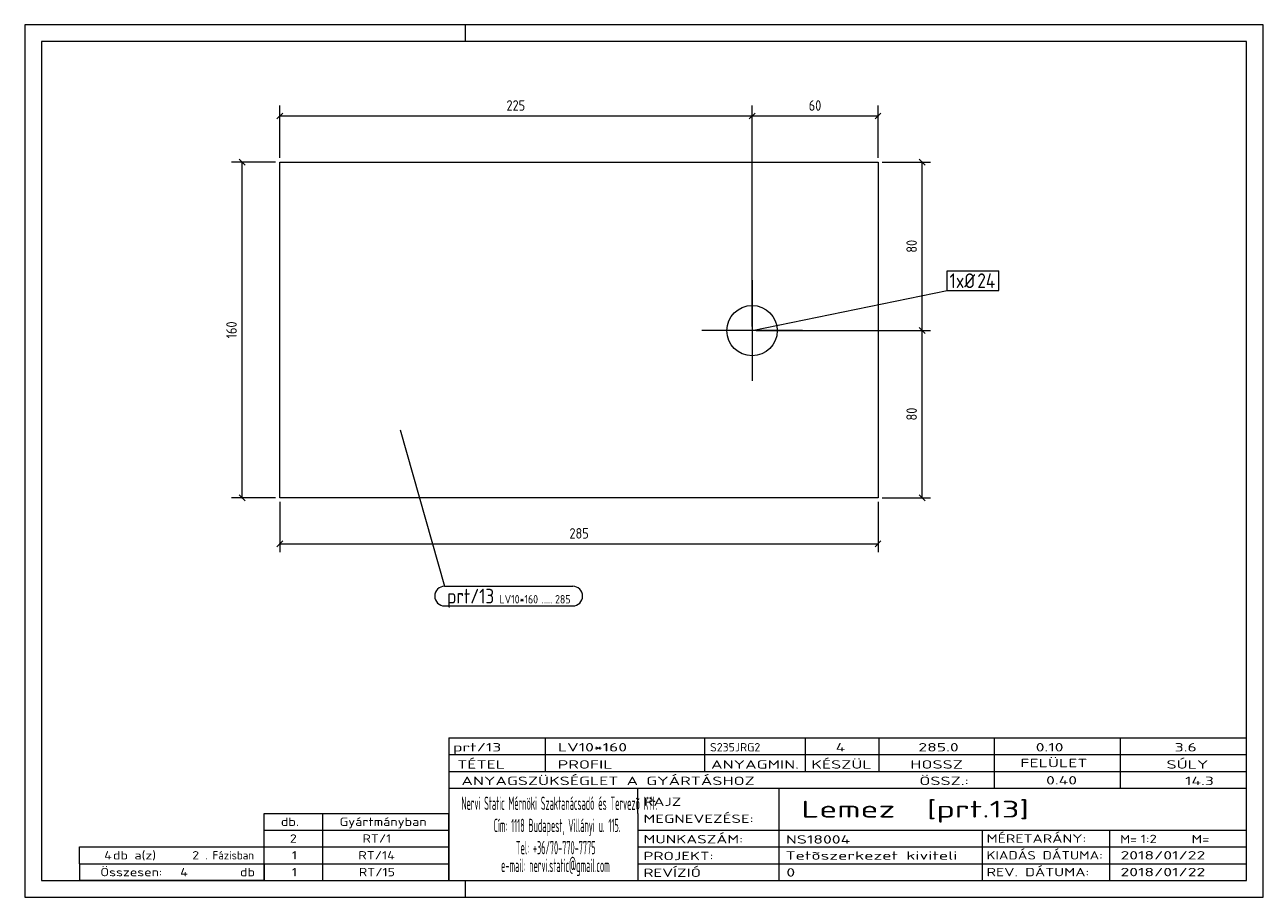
# Model space of a CAD drawing. Header units: millimetres. Extents: x 1 to 296, y 1 to 209.
import ezdxf

# ---------------------------------------------------------------- set-up
doc = ezdxf.new("R2010")
doc.units = ezdxf.units.MM
doc.header["$LTSCALE"] = 0.6
doc.linetypes.add('XKITLINE00', pattern=[0])
doc.linetypes.add('XKITLINE02', pattern=[4, 2, -2])
for name, color, linetype, lineweight in [('Bolt', 7, 'Continuous', 0), ('BoltMark', 3, 'Continuous', 0), ('DrawingSheet', 5, 'Continuous', 0), ('OtherObjectType', 1, 'Continuous', 0), ('Part', 2, 'Continuous', 0), ('PartMark', 3, 'Continuous', 0), ('Z-DIMENSIONS', 1, 'Continuous', 0)]:
    doc.layers.add(name, color=color, linetype=linetype, lineweight=lineweight)
doc.styles.add('ISOCPEUR', font='ISOCPEUR.TTF')

msp = doc.modelspace()

# ---------------------------------------------------------------- linework, layer by layer
at = {"layer": 'Bolt', "color": 4, "linetype": 'XKITLINE00', "lineweight": 0}
for p, q in [((174.25, 148.08), (174.25, 124.08)), ((186.25, 136.08), (162.25, 136.08))]:
    msp.add_line(p, q, dxfattribs=at)
msp.add_circle((174.25, 136.08), 6, dxfattribs=at)
at = {"layer": 'BoltMark', "color": 7, "linetype": 'XKITLINE00', "lineweight": 0}
for p, q in [((220.68, 150.33), (233.01, 150.33)), ((220.68, 145.63), (220.68, 150.33)), ((233.01, 145.63), (233.01, 150.33)), ((174.25, 136.08), (220.68, 145.63)), ((220.68, 145.63), (233.01, 145.63))]:
    msp.add_line(p, q, dxfattribs=at)
at = {"layer": 'DrawingSheet', "color": 2, "linetype": 'XKITLINE00', "lineweight": 0}
for p, q in [((296, 209), (1, 209)), ((1, 209), (1, 1)), ((106, 205), (106, 209)), ((296, 1), (296, 209)), ((106, 1), (106, 5)), ((1, 1), (296, 1))]:
    msp.add_line(p, q, dxfattribs=at)
at = {"layer": 'DrawingSheet', "color": 3, "linetype": 'XKITLINE00', "lineweight": 0}
for p, q in [((292, 205), (5, 205)), ((5, 205), (5, 5)), ((292, 5), (292, 205)), ((5, 5), (292, 5))]:
    msp.add_line(p, q, dxfattribs=at)
at = {"layer": 'OtherObjectType', "color": 7, "linetype": 'XKITLINE00', "lineweight": 0}
for p, q in [((102, 39), (292, 39)), ((102, 39), (102, 35)), ((102, 39), (292, 39)), ((125, 35), (125, 39)), ((163, 35), (163, 39)), ((187, 35), (187, 39)), ((204.5, 35), (204.5, 39)), ((232, 35), (232, 39)), ((262, 35), (262, 39)), ((292, 35), (292, 39)), ((102, 35), (292, 35)), ((102, 35), (102, 5)), ((102, 35), (292, 35)), ((125, 31), (125, 35)), ((163, 31), (163, 35)), ((187, 31), (187, 35)), ((204.5, 31), (204.5, 35)), ((232, 31), (232, 35)), ((262, 31), (262, 35)), ((292, 31), (292, 35)), ((102, 31), (292, 31)), ((232, 27), (232, 31)), ((262, 27), (262, 31)), ((292, 27), (292, 31)), ((102, 27), (292, 27)), ((147, 21), (147, 27)), ((180.7, 17), (180.7, 27)), ((292, 21), (292, 27)), ((58, 21), (102, 21)), ((58, 17), (58, 21)), ((72, 17), (72, 21)), ((102, 17), (102, 21)), ((147, 21), (147, 5)), ((292, 17), (292, 21)), ((58, 17), (102, 17)), ((58, 13), (58, 17)), ((72, 13), (72, 17)), ((102, 13), (102, 17)), ((147, 17), (292, 17)), ((180.7, 5), (180.7, 17)), ((229.16, 13), (229.16, 17)), ((259.5, 5), (259.5, 17)), ((292, 13), (292, 17)), ((14, 9), (14, 13)), ((14, 13), (58, 13)), ((14, 13), (58, 13)), ((58, 9), (58, 13)), ((58, 13), (102, 13)), ((58, 9), (58, 13)), ((72, 9), (72, 13)), ((102, 9), (102, 13)), ((147, 13), (292, 13)), ((229.16, 5), (229.16, 13)), ((292, 9), (292, 13)), ((14, 9), (58, 9)), ((14, 9), (14, 5)), ((14, 9), (58, 9)), ((58, 9), (58, 5)), ((58, 9), (102, 9)), ((58, 5), (58, 9)), ((72, 5), (72, 9)), ((102, 5), (102, 9)), ((147, 9), (292, 9)), ((292, 5), (292, 9)), ((58, 5), (14, 5)), ((58, 5), (102, 5)), ((102, 5), (292, 5)), ((139.5, 5), (292, 5))]:
    msp.add_line(p, q, dxfattribs=at)
at = {"layer": 'Part', "color": 2, "linetype": 'XKITLINE00', "lineweight": 0}
for p, q in [((61.75, 96.25), (61.75, 176.25)), ((61.75, 176.25), (204.25, 176.25)), ((204.25, 176.25), (204.25, 96.25)), ((204.25, 96.25), (61.75, 96.25))]:
    msp.add_line(p, q, dxfattribs=at)
at = {"layer": 'Part', "color": 7, "linetype": 'XKITLINE02', "lineweight": 0}
msp.add_line((61.75, 96.25), (61.75, 176.25), dxfattribs=at)
at = {"layer": 'PartMark', "color": 7, "linetype": 'XKITLINE00', "lineweight": 0}
for p, q in [((90.4, 112.4), (101.01, 75.14)), ((101.01, 75.14), (131.53, 75.14)), ((101.01, 70.44), (131.53, 70.44))]:
    msp.add_line(p, q, dxfattribs=at)
for centre, start, end in [((101.01, 72.79), 90, 270), ((131.53, 72.79), 270, 90)]:
    msp.add_arc(centre, 2.35, start, end, dxfattribs=at)
at = {"layer": 'Z-DIMENSIONS', "color": 7, "linetype": 'XKITLINE00', "lineweight": 0}
for p, q in [((61.75, 177.25), (61.75, 189.75)), ((174.25, 137.08), (174.25, 189.75)), ((174.25, 137.08), (174.25, 189.75)), ((204.25, 177.25), (204.25, 189.75)), ((62.46, 187.96), (61.04, 186.54)), ((61.75, 187.25), (174.25, 187.25)), ((174.96, 187.96), (173.54, 186.54)), ((174.96, 187.96), (173.54, 186.54)), ((174.25, 187.25), (204.25, 187.25)), ((204.95, 187.96), (203.54, 186.54)), ((60.75, 176.25), (50.25, 176.25)), ((52.04, 176.96), (53.46, 175.54)), ((52.75, 96.25), (52.75, 176.25)), ((205.25, 176.25), (216.75, 176.25)), ((214.04, 176.96), (215.46, 175.54)), ((214.75, 136.08), (214.75, 176.25)), ((175.25, 136.08), (216.75, 136.08)), ((175.25, 136.08), (216.75, 136.08)), ((214.04, 136.79), (215.46, 135.37)), ((214.04, 136.79), (215.46, 135.37)), ((214.75, 96.25), (214.75, 136.08)), ((60.75, 96.25), (50.25, 96.25)), ((52.04, 96.96), (53.46, 95.54)), ((61.75, 95.25), (61.75, 83.25)), ((204.25, 95.25), (204.25, 83.25)), ((205.25, 96.25), (216.75, 96.25)), ((214.04, 96.96), (215.46, 95.54)), ((62.46, 85.96), (61.04, 84.54)), ((204.95, 85.96), (203.54, 84.54)), ((61.75, 85.25), (204.25, 85.25))]:
    msp.add_line(p, q, dxfattribs=at)
at = {"layer": 'Z-DIMENSIONS', "color": 3}
for p in [(61.75, 187.25), (174.25, 187.25), (174.25, 187.25), (204.25, 187.25), (52.75, 176.25), (214.75, 176.25), (214.75, 136.08), (214.75, 136.08), (52.75, 96.25), (214.75, 96.25), (61.75, 85.25), (204.25, 85.25)]:
    msp.add_point(p, dxfattribs=at)

# ---------------------------------------------------------------- texts
at = {"layer": 'BoltMark', "color": 3, "style": 'ISOCPEUR', "width": 0.85}
for s, p in [('1', (221.28, 146.23)), ('xØ', (222.78, 146.23)), ('24', (227.9, 146.23))]:
    msp.add_text(s, height=3.5, dxfattribs=at).set_placement(p)
at = {"layer": 'OtherObjectType', "color": 7, "style": 'ISOCPEUR'}
for s, height, width, p in [('prt/13', 2, 1.525501, (103, 35.76)), ('LV10*160', 2, 1.525501, (128, 35.76)), ('S235JRG2', 2, 1.02, (164.22, 35.76)), ('4', 2, 1.525501, (194.16, 35.76)), ('285.0', 2, 1.525501, (213.86, 35.76)), ('0.10', 2, 1.525501, (241.81, 35.76)), ('3.6', 2, 1.525501, (274.91, 35.76)), ('TÉTEL', 2, 1.525501, (104, 31.66)), ('PROFIL', 2, 1.525501, (127.96, 31.66)), ('ANYAGMIN.', 2, 1.525501, (164.47, 31.66)), ('KÉSZÜL', 2, 1.525501, (188.37, 31.66)), ('HOSSZ', 2, 1.525501, (211.96, 31.66)), ('FELÜLET', 2, 1.525501, (238.13, 32)), ('SÚLY', 2, 1.525501, (272.96, 31.66)), ('ANYAGSZÜKSÉGLET A GYÁRTÁSHOZ', 2, 1.525501, (105, 27.75)), ('ÖSSZ.:', 2, 1.525501, (214.1, 27.75)), ('0.40', 2, 1.525501, (244.28, 27.88)), ('14.3', 2, 1.525501, (277.37, 27.75)), ('Nervi Static Mérnöki\xa0Szaktanácsadó\xa0és\xa0Tervezõ Kft.', 3.1765, 0.403093, (105, 21.82)), ('RAJZ', 2, 1.445, (148.38, 22.78)), ('Lemez  [prt.13]', 4, 1.474651, (186, 20)), ('MEGNEVEZÉSE:', 2, 1.445, (148.38, 18.72)), ('db.', 2, 1.211571, (62, 18)), ('Gyártmányban', 2, 1.211571, (76, 18)), ('Cím:\xa01118 Budapest, Villányi u. 115.', 3.1765, 0.403093, (112.69, 16.53)), ('2', 2, 1.211571, (64.14, 14)), ('RT/1', 2, 1.211571, (81.43, 14)), ('MUNKASZÁM:', 2, 1.445, (148.38, 13.84)), ('NS18004', 2, 1.525501, (182.28, 13.78)), ('MÉRETARÁNY:', 2, 1.36, (230.1, 14)), ('M=', 2, 1.211571, (261.91, 13.84)), ('1:2', 2, 1.275, (266.79, 13.9)), ('M=', 2, 1.275, (278.95, 13.87)), ('4', 2, 1.211571, (19.9, 10)), ('db a(z)', 2, 1.211571, (22, 10)), ('2', 2, 1.211571, (40.86, 10)), ('. Fázisban', 2, 0.935, (44, 10)), ('1', 2, 1.211571, (64.63, 10)), ('RT/14', 2, 1.211571, (80.45, 10)), ('Tel:\xa0+36/70-770-7775', 3.1765, 0.403093, (117.97, 11.24)), ('PROJEKT:', 2, 1.445, (148.38, 9.84)), ('Tetõszerkezet kiviteli ', 2, 1.525501, (182.2, 9.94)), ('KIADÁS DÁTUMA:', 2, 1.275, (230.1, 10)), ('2018/01/22', 2, 1.525501, (262, 10)), ('e-mail:\xa0nervi.static@gmail.com', 3.1765, 0.403093, (114.45, 7)), ('Összesen:            db', 2, 1.211571, (19, 6)), ('4', 2, 1.211571, (38.02, 6)), ('1', 2, 1.211571, (64.63, 6)), ('RT/15', 2, 1.211571, (80.57, 6)), ('REVÍZIÓ', 2, 1.445, (148.38, 5.84)), ('0', 2, 1.525501, (182.41, 5.92)), ('REV. DÁTUMA:', 2, 1.36, (230.1, 6)), ('2018/01/22', 2, 1.525501, (262, 6))]:
    msp.add_text(s, height=height, dxfattribs=dict(at, width=width)).set_placement(p)
at = {"layer": 'PartMark', "color": 3, "style": 'ISOCPEUR', "width": 0.85}
msp.add_text('prt/13', height=3.5, dxfattribs=at).set_placement((101.61, 71.04))
at = {"layer": 'PartMark', "color": 4, "style": 'ISOCPEUR', "width": 0.85}
for s, p in [('LV10*160', (114.09, 71.04)), ('.....', (124.14, 71.04)), ('285', (127.32, 71.04))]:
    msp.add_text(s, height=2, dxfattribs=at).set_placement(p)
at = {"layer": 'Z-DIMENSIONS', "color": 3, "style": 'ISOCPEUR', "width": 0.85}
for s, p in [('225', (115.74, 188.5)), ('60', (187.74, 188.5)), ('285', (130.74, 86.5))]:
    msp.add_text(s, height=2.5, dxfattribs=at).set_placement(p)
for s, p in [('80', (213.5, 154.66)), ('160', (51.5, 134.21)), ('80', (213.5, 114.66))]:
    msp.add_text(s, height=2.5, rotation=90.0002, dxfattribs=at).set_placement(p)

doc.saveas('drawing.dxf')
